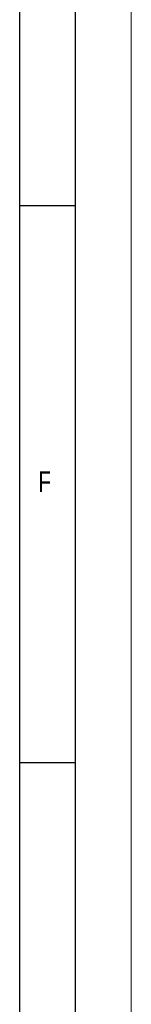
# Model space of a CAD drawing. Header units: millimetres. Extents: x 0 to 594, y 0 to 420.
# Tile 23 of 48: x 584 to 594, y 88 to 177. Entities that reach past the tile are written whole.
import ezdxf

# ---------------------------------------------------------------- set-up
doc = ezdxf.new("R2010")
doc.units = ezdxf.units.MM
doc.layers.add('FORMAT', color=7, linetype='Continuous')
doc.styles.add('SLDTEXTSTYLE0', font='TXT', dxfattribs={"width": 0.75})

msp = doc.modelspace()

# ---------------------------------------------------------------- linework, layer by layer
at = {"color": 7, "linetype": 'Continuous', "lineweight": 18}
msp.add_line((594, 0), (594, 420), dxfattribs=at)
at = {"layer": 'FORMAT'}
for p, q in [((589, 5), (589, 415)), ((584, 10), (584, 410)), ((584, 160), (589, 160)), ((589, 110), (584, 110))]:
    msp.add_line(p, q, dxfattribs=at)

# ---------------------------------------------------------------- texts
at = {"layer": 'FORMAT', "insert": (585.667, 136.168), "char_height": 1.852, "attachment_point": 1, "style": 'SLDTEXTSTYLE0'}
msp.add_mtext('F', dxfattribs=at)

doc.saveas('drawing.dxf')
